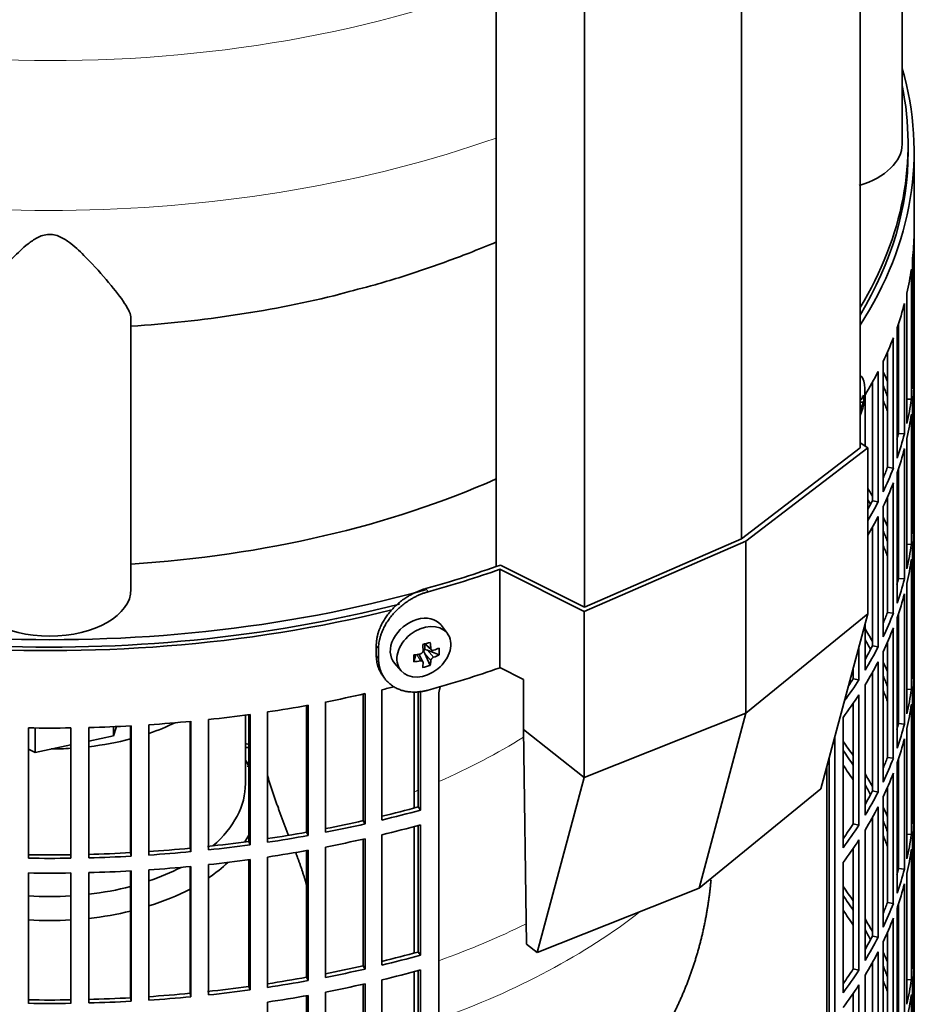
# Model space of a CAD drawing. Header units: millimetres. Extents: x 441 to 1325, y -1124 to 1309.
# Tile 6 of 26: x 1171 to 1322, y -874 to -711. Entities that reach past the tile are written whole.
import ezdxf

# ---------------------------------------------------------------- set-up
doc = ezdxf.new("R2010")
doc.units = ezdxf.units.MM
for name, color, linetype in [('LOW_334-1', 7, 'Continuous'), ('M5X8_UNI7687', 7, 'Continuous'), ('VSI184-254_GIUNT', 7, 'Continuous'), ('VSI344-454_FILTR', 7, 'Continuous'), ('VSI344-454_SUPPO', 7, 'Continuous'), ('VSI344-454_TERMI', 7, 'Continuous'), ('VSI344_DIFFUSORE', 7, 'Continuous')]:
    doc.layers.add(name, color=color, linetype=linetype)

# ---------------------------------------------------------------- blocks, each defined once
blk = doc.blocks.new('SE4')
at = {"layer": 'LOW_334-1', "color": 7, "linetype": 'Continuous', "lineweight": 35}
for p, q in [((1310.44, -782.12), (1310.44, -585.48)), ((1290.78, -797.18), (1290.78, -600.31)), ((1250.02, -604.9), (1250.02, -801.81)), ((1264.69, -808.53), (1264.69, -611.66))]:
    blk.add_line(p, q, dxfattribs=at)
at = {"layer": 'M5X8_UNI7687', "color": 7, "linetype": 'Continuous', "lineweight": 35}
for p, q in [((1310.44, -770.14), (1310.44, -770.14)), ((1310.44, -774.03), (1310.65, -774.06)), ((1311.04, -774.49), (1310.44, -774.52)), ((1241.95, -812.94), (1240.95, -811.59)), ((1238.14, -814.66), (1239.31, -815.66)), ((1238.22, -814.72), (1238.22, -815.6)), ((1236.35, -817.61), (1236.7, -816.43)), ((1237.88, -817.6), (1237.18, -816.35)), ((1239.09, -818.21), (1238.19, -816.24)), ((1240.58, -816.47), (1238.64, -815.71)), ((1233.17, -817.87), (1234.28, -819.13))]:
    blk.add_line(p, q, dxfattribs=at)
at = {"layer": 'M5X8_UNI7687', "color": 4, "linetype": 'Continuous', "lineweight": 9}
for p, q in [((1310.44, -773.82), (1310.53, -773.83)), ((1310.44, -775.05), (1310.75, -775.14)), ((1310.53, -775.81), (1310.44, -775.78)), ((1238.26, -814.62), (1239.19, -815.42)), ((1237.46, -817.45), (1236.87, -816.4)), ((1239.19, -817.39), (1238.19, -816.24)), ((1238.64, -815.71), (1239.65, -816.86))]:
    blk.add_line(p, q, dxfattribs=at)
at = {"layer": 'M5X8_UNI7687', "color": 7, "linetype": 'Continuous', "lineweight": 35}
blk.add_arc((1301.26, -772.78), 10, 336.6187, 6.9701, dxfattribs=at)
for centre, major_axis, ratio, start_param, end_param in [((1309.15, -774.9), (-1.28, -4.76), 0.345066, 2.435688, 3.131374), ((1301.21, -772.86), (8.46, -5.33), 0.767256, 0.571643, 0.637478), ((1301.27, -772.91), (9.95, 0.94), 0.545079, -0.368205, -0.253645), ((1301.27, -772.65), (9.95, -0.99), 0.605228, 6.0268, 6.141359), ((1301.97, -774.92), (8.79, 2.9), 0.802083, 5.949712, 6.099404), ((1301.21, -772.86), (8.46, -5.33), 0.767256, 0.263551, 0.329385), ((1236.99, -814.64), (3.89, 3.14), 0.739997, 0, 3.172175), ((1236.99, -814.64), (3.89, 3.14), 0.739997, 6.252603, 6.283185), ((1235.3, -815.05), (8.97, 2.29), 0.035701, -1.293098, -1.143406), ((1234.51, -811.37), (2.06, -9.79), 0.279258, 1.046834, 1.161394), ((1238.44, -815.9), (0.391, 0.312), 0.744948, 1.56038, 2.087178), ((1238.64, -816.12), (-0.837, 0.408), 0.40333, 4.914112, 5.432313), ((1234.23, -811.44), (3.16, -9.49), 0.408248, 1.007206, 1.121766), ((1234.37, -811.53), (9.99, 0.43), 0.510658, -1.036687, -0.922127), ((1232.52, -813.3), (6.65, -6.44), 0.71261, 0.529363, 0.679055), ((1238.08, -811.81), (-1.01, -9.2), 0.152739, -1.021742, -0.87205), ((1234.37, -811.53), (9.99, 0.43), 0.510658, -1.393505, -1.278945), ((1238.64, -816.12), (-0.449, 0.845), 0.482969, 0.934611, 1.452812), ((1234.37, -811.28), (9.99, -0.48), 0.639648, -0.984117, -0.869557), ((1234.37, -811.28), (9.99, -0.48), 0.639648, -1.340934, -1.226375), ((1234.51, -811.37), (2.06, -9.79), 0.279258, 0.690017, 0.804576), ((1235.3, -810.05), (7.61, -5.28), 0.901051, 5.557555, 5.707247), ((1234.23, -811.44), (3.16, -9.49), 0.408248, 0.650389, 0.764948)]:
    blk.add_ellipse(centre, major_axis=major_axis, ratio=ratio, start_param=start_param, end_param=end_param, dxfattribs=at)
blk.add_ellipse((1238.04, -815.95), major_axis=(-3.84, -3.1), ratio=0.739997, dxfattribs=at)
for points in [[(1310.53, -773.83), (1310.54, -773.85), (1310.54, -773.88), (1310.55, -773.91), (1310.56, -773.94), (1310.57, -773.97), (1310.58, -774), (1310.59, -774.02), (1310.6, -774.04), (1310.62, -774.05), (1310.63, -774.06), (1310.65, -774.06), (1310.67, -774.06), (1310.68, -774.05), (1310.7, -774.04), (1310.71, -774.03), (1310.73, -774.01), (1310.74, -773.99), (1310.75, -773.98)], [(1310.75, -775.14), (1310.74, -775.15), (1310.73, -775.17), (1310.71, -775.2), (1310.7, -775.24), (1310.68, -775.27), (1310.67, -775.31), (1310.65, -775.36), (1310.63, -775.4), (1310.62, -775.45), (1310.6, -775.5), (1310.59, -775.55), (1310.58, -775.59), (1310.57, -775.64), (1310.56, -775.68), (1310.55, -775.72), (1310.54, -775.76), (1310.54, -775.79), (1310.53, -775.81)], [(1239.19, -815.42), (1239.2, -815.43), (1239.2, -815.46), (1239.21, -815.5), (1239.22, -815.54), (1239.24, -815.57), (1239.26, -815.6), (1239.28, -815.63), (1239.31, -815.66), (1239.34, -815.68), (1239.37, -815.7), (1239.41, -815.71), (1239.44, -815.72), (1239.48, -815.73), (1239.52, -815.73), (1239.56, -815.73), (1239.6, -815.72), (1239.63, -815.71), (1239.65, -815.7)], [(1237.46, -816.29), (1237.47, -816.29), (1237.51, -816.28), (1237.55, -816.27), (1237.59, -816.25), (1237.64, -816.23), (1237.68, -816.2), (1237.71, -816.17), (1237.75, -816.14), (1237.78, -816.1), (1237.82, -816.06), (1237.84, -816.02), (1237.86, -815.98), (1237.88, -815.94), (1237.89, -815.9), (1237.9, -815.85), (1237.91, -815.81), (1237.91, -815.78), (1237.91, -815.77)], [(1239.65, -816.86), (1239.63, -816.87), (1239.6, -816.88), (1239.56, -816.9), (1239.52, -816.92), (1239.48, -816.95), (1239.44, -816.98), (1239.41, -817.01), (1239.37, -817.05), (1239.34, -817.08), (1239.31, -817.12), (1239.28, -817.16), (1239.26, -817.2), (1239.24, -817.24), (1239.22, -817.28), (1239.21, -817.31), (1239.2, -817.35), (1239.2, -817.38), (1239.19, -817.39)], [(1237.91, -817.74), (1237.91, -817.72), (1237.91, -817.7), (1237.9, -817.67), (1237.89, -817.63), (1237.88, -817.6), (1237.86, -817.57), (1237.84, -817.55), (1237.82, -817.52), (1237.78, -817.5), (1237.75, -817.48), (1237.71, -817.47), (1237.68, -817.46), (1237.64, -817.45), (1237.59, -817.44), (1237.55, -817.44), (1237.51, -817.45), (1237.47, -817.45), (1237.46, -817.45)]]:
    blk.add_open_spline(points, degree=3, dxfattribs=at)
at = {"layer": 'VSI184-254_GIUNT', "color": 7, "linetype": 'Continuous', "lineweight": 35}
blk.add_line((1208.42, -837.83), (1208.42, -826.46), dxfattribs=at)
for centre, major_axis, start_param, end_param in [((1175.92, -813.33), (-32.5, 0), -4.180525, -4.017085), ((1175.92, -813.33), (-32.5, 0), 1.577864, 1.67924), ((1175.92, -813.33), (-32.5, 0), 1.772095, 1.997343), ((1175.92, -840.66), (-34.5, 0), 3.431632, 3.483762), ((1175.92, -837.83), (32.5, 0), 5.699123, 6.283185), ((1175.92, -840.66), (-34.5, 0), -3.493649, -3.431632), ((1175.92, -840.66), (-34.5, 0), -3.841652, -3.683371), ((1175.92, -837.83), (32.5, 0), -1.038932, -0.835386), ((1175.92, -837.83), (32.5, 0), 4.603946, 4.820832), ((1175.92, -837.83), (32.5, 0), 4.913688, 5.138936), ((1175.92, -840.66), (-34.5, 0), -4.214307, -3.970564), ((1175.92, -840.66), (-34.5, 0), 1.760279, 1.971151), ((1175.92, -840.66), (-34.5, 0), 1.468662, 1.67293)]:
    blk.add_ellipse(centre, major_axis=major_axis, ratio=0.57735, start_param=start_param, end_param=end_param, dxfattribs=at)
at = {"layer": 'VSI344-454_FILTR', "color": 7, "linetype": 'Continuous', "lineweight": 35}
for p, q in [((1319.42, -965.61), (1319.42, -732.91)), ((1319.41, -768.27), (1319.41, -746.63)), ((1319.17, -772.32), (1319.17, -750.69)), ((1318.96, -774.04), (1318.96, -752.41)), ((1318.22, -778.08), (1318.22, -756.44)), ((1317.81, -779.79), (1317.81, -758.15)), ((1316.82, -779.69), (1316.82, -761.46)), ((1316.59, -783.79), (1316.59, -762.15)), ((1315.96, -785.47), (1315.96, -763.83)), ((1314.99, -785.33), (1314.99, -766.18)), ((1314.26, -789.41), (1314.26, -767.77)), ((1319.17, -768.26), (1319.41, -768.27)), ((1313.44, -791.07), (1313.44, -769.43)), ((1312.49, -790.89), (1312.49, -771.2)), ((1319.41, -792.35), (1319.41, -770.72)), ((1311.27, -781.79), (1311.27, -773.29)), ((1318.22, -774), (1318.96, -774.04)), ((1319.17, -796.41), (1319.17, -774.77)), ((1318.96, -798.13), (1318.96, -776.49)), ((1316.82, -779.69), (1317.81, -779.79)), ((1318.22, -802.17), (1318.22, -780.53)), ((1317.81, -803.87), (1317.81, -782.24)), ((1314.99, -785.33), (1315.96, -785.47)), ((1316.59, -807.87), (1316.59, -786.24)), ((1316.82, -803.77), (1316.82, -785.54)), ((1315.96, -809.56), (1315.96, -787.92)), ((1312.49, -790.89), (1313.44, -791.07)), ((1314.99, -809.42), (1314.99, -790.27)), ((1314.26, -813.5), (1314.26, -791.86)), ((1319.17, -792.35), (1319.41, -792.35)), ((1313.44, -815.15), (1313.44, -793.52)), ((1312.49, -814.98), (1312.49, -795.29)), ((1319.41, -816.44), (1319.41, -794.8)), ((1318.22, -798.08), (1318.96, -798.13)), ((1319.17, -820.5), (1319.17, -798.86)), ((1318.96, -822.22), (1318.96, -800.58)), ((1316.82, -803.77), (1317.81, -803.87)), ((1318.22, -826.25), (1318.22, -804.62)), ((1317.81, -827.96), (1317.81, -806.32)), ((1232.69, -809), (1232.69, -809)), ((1314.99, -809.42), (1315.96, -809.56)), ((1316.59, -831.96), (1316.59, -810.32)), ((1316.82, -827.86), (1316.82, -809.63)), ((1311.27, -819.02), (1311.27, -811.36)), ((1315.96, -833.64), (1315.96, -812.01)), ((1310.25, -820.64), (1310.25, -815.16)), ((1312.49, -814.98), (1313.44, -815.15)), ((1314.99, -833.51), (1314.99, -814.35)), ((1314.26, -837.58), (1314.26, -815.95)), ((1319.17, -816.43), (1319.41, -816.44)), ((1309.32, -820.42), (1309.32, -818.63)), ((1313.44, -839.24), (1313.44, -817.6)), ((1319.41, -840.53), (1319.41, -818.89)), ((1309.32, -820.42), (1310.25, -820.64)), ((1312.49, -839.06), (1312.49, -819.37)), ((1311.27, -843.1), (1311.27, -821.47)), ((1318.22, -822.17), (1318.96, -822.22)), ((1227.95, -844), (1227.95, -822.98)), ((1228.29, -844.54), (1228.29, -822.9)), ((1231.05, -843.89), (1231.05, -822.26)), ((1237.07, -841.71), (1237.07, -822.48)), ((1237.48, -842.24), (1237.48, -822.44)), ((1240.51, -1044.49), (1240.51, -823.22)), ((1310.25, -844.72), (1310.25, -823.08)), ((1319.17, -844.58), (1319.17, -822.95)), ((1218.57, -845.91), (1218.57, -824.87)), ((1218.84, -846.46), (1218.84, -824.82)), ((1221.68, -845.93), (1221.68, -824.29)), ((1309.32, -844.51), (1309.32, -824.47)), ((1318.96, -846.3), (1318.96, -824.67)), ((1208.98, -847.43), (1208.98, -826.39)), ((1209.19, -848), (1209.19, -826.36)), ((1212.08, -847.58), (1212.08, -825.94)), ((1307.61, -848.49), (1307.61, -826.85)), ((1172.4, -850.23), (1172.4, -828.59)), ((1179.44, -850.23), (1179.44, -828.59)), ((1182.42, -850.17), (1182.42, -828.53)), ((1189.36, -849.31), (1189.36, -828.25)), ((1189.43, -849.89), (1189.43, -828.25)), ((1192.4, -849.71), (1192.4, -828.07)), ((1199.23, -848.57), (1199.23, -827.52)), ((1199.37, -849.14), (1199.37, -827.5)), ((1202.3, -848.84), (1202.3, -827.2)), ((1316.82, -827.86), (1317.81, -827.96)), ((1318.22, -850.34), (1318.22, -828.7)), ((1306.24, -1005.19), (1306.24, -830.13)), ((1317.81, -852.05), (1317.81, -830.41)), ((1305.33, -1004.95), (1305.33, -833.52)), ((1314.99, -833.51), (1315.96, -833.64)), ((1316.59, -856.05), (1316.59, -834.41)), ((1316.82, -851.95), (1316.82, -833.72)), ((1315.96, -857.73), (1315.96, -836.09)), ((1314.99, -857.59), (1314.99, -838.44)), ((1312.49, -839.06), (1313.44, -839.24)), ((1314.26, -861.67), (1314.26, -840.03)), ((1237.07, -841.71), (1237.48, -842.24)), ((1313.44, -863.33), (1313.44, -841.69)), ((1319.17, -840.52), (1319.41, -840.53)), ((1312.49, -863.15), (1312.49, -843.46)), ((1319.41, -864.61), (1319.41, -842.98)), ((1227.95, -844), (1228.29, -844.54)), ((1237.07, -865.8), (1237.07, -844.8)), ((1237.48, -866.33), (1237.48, -844.69)), ((1309.32, -844.51), (1310.25, -844.72)), ((1218.57, -845.91), (1218.84, -846.46)), ((1231.05, -867.98), (1231.05, -846.34)), ((1311.27, -867.19), (1311.27, -845.55)), ((1318.22, -846.26), (1318.96, -846.3)), ((1208.98, -847.43), (1209.19, -848)), ((1227.95, -868.08), (1227.95, -847.07)), ((1228.29, -868.63), (1228.29, -846.99)), ((1310.25, -868.81), (1310.25, -847.17)), ((1319.17, -868.67), (1319.17, -847.03)), ((1189.36, -849.31), (1189.43, -849.89)), ((1199.23, -848.57), (1199.37, -849.14)), ((1218.57, -869.99), (1218.57, -848.96)), ((1218.84, -870.55), (1218.84, -848.91)), ((1221.68, -870.02), (1221.68, -848.38)), ((1309.32, -868.59), (1309.32, -848.56)), ((1318.96, -870.39), (1318.96, -848.75)), ((1199.23, -872.66), (1199.23, -851.6)), ((1199.37, -873.23), (1199.37, -851.59)), ((1202.3, -872.93), (1202.3, -851.29)), ((1208.98, -871.52), (1208.98, -850.48)), ((1209.19, -872.08), (1209.19, -850.45)), ((1212.08, -871.67), (1212.08, -850.03)), ((1307.61, -872.57), (1307.61, -850.94)), ((1172.4, -874.32), (1172.4, -852.68)), ((1179.44, -874.32), (1179.44, -852.68)), ((1182.42, -874.26), (1182.42, -852.62)), ((1189.36, -873.4), (1189.36, -852.34)), ((1189.43, -873.97), (1189.43, -852.34)), ((1192.4, -873.79), (1192.4, -852.16)), ((1316.82, -851.95), (1317.81, -852.05)), ((1318.22, -874.43), (1318.22, -852.79)), ((1317.81, -876.13), (1317.81, -854.5)), ((1314.99, -857.59), (1315.96, -857.73)), ((1316.82, -876.03), (1316.82, -857.8)), ((1316.59, -880.13), (1316.59, -858.5)), ((1315.96, -881.82), (1315.96, -860.18)), ((1314.99, -881.68), (1314.99, -862.53)), ((1312.49, -863.15), (1313.44, -863.33)), ((1314.26, -885.76), (1314.26, -864.12)), ((1319.17, -864.61), (1319.41, -864.61)), ((1237.07, -865.8), (1237.48, -866.33)), ((1313.44, -887.41), (1313.44, -865.78)), ((1312.49, -887.24), (1312.49, -867.55)), ((1319.41, -888.7), (1319.41, -867.06)), ((1227.95, -868.08), (1228.29, -868.63)), ((1237.07, -889.89), (1237.07, -868.89)), ((1237.48, -890.42), (1237.48, -868.78)), ((1309.32, -868.59), (1310.25, -868.81)), ((1218.57, -869.99), (1218.84, -870.55)), ((1227.95, -892.17), (1227.95, -871.15)), ((1228.29, -892.71), (1228.29, -871.08)), ((1231.05, -892.07), (1231.05, -870.43)), ((1311.27, -891.28), (1311.27, -869.64)), ((1318.22, -870.34), (1318.96, -870.39)), ((1319.17, -892.76), (1319.17, -871.12)), ((1199.23, -872.66), (1199.37, -873.23)), ((1208.98, -871.52), (1209.19, -872.08)), ((1221.68, -894.1), (1221.68, -872.46)), ((1309.32, -892.68), (1309.32, -872.65)), ((1310.25, -892.9), (1310.25, -871.26)), ((1318.96, -894.48), (1318.96, -872.84)), ((1189.36, -873.4), (1189.43, -873.97)), ((1212.08, -895.75), (1212.08, -874.12)), ((1218.57, -894.08), (1218.57, -873.05)), ((1218.84, -894.63), (1218.84, -873))]:
    blk.add_line(p, q, dxfattribs=at)
for centre, radius, start, end in [((1175.92, -580.12), 248.5, 269.189, 270.811), ((1175.92, -602.91), 246.77, 269.1833, 270.8167), ((1175.92, -601.75), 248.5, 269.189, 270.811), ((1175.92, -604.2), 248.5, 269.189, 270.811), ((1175.92, -627), 246.77, 269.1833, 270.8167), ((1175.92, -625.84), 248.5, 269.189, 270.811)]:
    blk.add_arc(centre, radius, start, end, dxfattribs=at)
for centre, major_axis, start_param, end_param in [((1175.92, -732.91), (143.5, 0), 2.974441, 5.119162), ((1175.92, -732.91), (-143.5, 0), 2.78597, 3.308744), ((1175.92, -732.91), (142.5, 0), 3.141593, 5.132142), ((1175.92, -732.91), (-142.5, 0), 2.805373, 3.141593), ((1175.92, -745.77), (143.5, 0), 6.223771, 6.272786), ((1175.92, -745.77), (143.5, 0), -0.129227, -0.080212), ((1175.92, -745.77), (143.5, 0), -0.199041, -0.150025), ((1175.92, -745.77), (143.5, 0), -0.268854, -0.219838), ((1175.92, -767.4), (143.5, 0), 6.223771, 6.272786), ((1175.92, -745.77), (143.5, 0), -0.338667, -0.289652), ((1175.92, -791.49), (143.5, 0), 0.248961, 0.268854), ((1175.92, -769.85), (143.5, 0), 6.223771, 6.272786), ((1175.92, -791.49), (142.5, 0), 0.219666, 0.24208), ((1175.92, -793.94), (142.5, 0), 0.219666, 0.24208), ((1175.92, -767.4), (143.5, 0), -0.129227, -0.080212), ((1175.92, -791.49), (143.5, 0), 0.190538, 0.199041), ((1175.92, -769.85), (143.5, 0), -0.129227, -0.080212), ((1175.92, -767.4), (142.5, 0), -0.161977, -0.149853), ((1175.92, -791.49), (142.5, 0), 0.149853, 0.160574), ((1175.92, -767.4), (143.5, 0), -0.199041, -0.150025), ((1175.92, -769.85), (143.5, 0), -0.199041, -0.150025), ((1175.92, -767.4), (142.5, 0), -0.24208, -0.219666), ((1175.92, -767.4), (143.5, 0), -0.268854, -0.219838), ((1175.92, -815.58), (143.5, 0), 0.312025, 0.328921), ((1175.92, -769.85), (143.5, 0), -0.268854, -0.219838), ((1175.92, -815.58), (142.5, 0), 0.297119, 0.307699), ((1175.92, -767.4), (142.5, 0), -0.307699, -0.28948), ((1175.92, -767.4), (143.5, 0), -0.328921, -0.289652), ((1175.92, -791.49), (143.5, 0), 6.223771, 6.272786), ((1175.92, -769.85), (143.5, 0), -0.328921, -0.289652), ((1175.92, -815.58), (143.5, 0), 0.248961, 0.268854), ((1175.92, -815.58), (142.5, 0), 0.219666, 0.24208), ((1175.92, -793.94), (143.5, 0), 6.223771, 6.272786), ((1175.92, -818.03), (142.5, 0), 0.219666, 0.24208), ((1175.92, -815.58), (143.5, 0), 0.190538, 0.199041), ((1175.92, -791.49), (143.5, 0), -0.129227, -0.080212), ((1175.92, -793.94), (143.5, 0), -0.129227, -0.080212), ((1175.92, -815.58), (142.5, 0), 0.149853, 0.160574), ((1175.92, -791.49), (142.5, 0), -0.161977, -0.149853), ((1175.92, -791.49), (143.5, 0), -0.199041, -0.150025), ((1175.92, -793.94), (143.5, 0), -0.199041, -0.150025), ((1175.92, -791.49), (142.5, 0), -0.24208, -0.219666), ((1175.92, -791.49), (143.5, 0), -0.268854, -0.219838), ((1175.92, -839.66), (143.5, 0), 0.312025, 0.338667), ((1175.92, -793.94), (143.5, 0), -0.268854, -0.219838), ((1175.92, -839.66), (142.5, 0), 0.297119, 0.318145), ((1175.92, -791.49), (142.5, 0), -0.318145, -0.28948), ((1175.92, -791.49), (143.5, 0), -0.338667, -0.289652), ((1175.92, -815.58), (143.5, 0), 6.223771, 6.272786), ((1175.92, -793.94), (143.5, 0), -0.338667, -0.289652), ((1175.92, -839.66), (143.5, 0), 0.248961, 0.268854), ((1175.92, -818.03), (143.5, 0), 6.223771, 6.272786), ((1175.92, -791.49), (142.5, 0), -0.375006, -0.359293), ((1175.92, -839.66), (142.5, 0), 0.219666, 0.24208), ((1175.92, -745.77), (143.5, 0), -1.176432, -1.1611), ((1175.92, -791.49), (143.5, 0), -0.404076, -0.359465), ((1175.92, -815.58), (143.5, 0), -0.129227, -0.080212), ((1175.92, -745.77), (143.5, 0), -1.246245, -1.197216), ((1175.92, -793.94), (143.5, 0), -0.40848, -0.359465), ((1175.92, -842.11), (142.5, 0), 0.219666, 0.24208), ((1175.92, -839.66), (143.5, 0), 0.190538, 0.199041), ((1175.92, -745.77), (143.5, 0), -1.316058, -1.267029), ((1175.92, -818.03), (143.5, 0), -0.129227, -0.080212), ((1175.92, -745.77), (143.5, 0), -1.385871, -1.336842), ((1175.92, -839.66), (142.5, 0), 0.149853, 0.160574), ((1175.92, -745.77), (143.5, 0), 4.757688, 4.806717), ((1175.92, -745.77), (143.5, 0), -1.455685, -1.406655), ((1175.92, -815.58), (142.5, 0), -0.161977, -0.149853), ((1175.92, -815.58), (143.5, 0), -0.199041, -0.150025), ((1175.92, -911.92), (143.5, 0), 1.336842, 1.342333), ((1175.92, -911.92), (142.5, 0), 1.33667, 1.340701), ((1175.92, -863.75), (143.5, 0), 0.37741, 0.40848), ((1175.92, -818.03), (143.5, 0), -0.199041, -0.150025), ((1175.92, -863.75), (142.5, 0), 0.359293, 0.39195), ((1175.92, -815.58), (142.5, 0), -0.24208, -0.219666), ((1175.92, -815.58), (143.5, 0), -0.268854, -0.219838), ((1175.92, -914.37), (142.5, 0), 1.33667, 1.339301), ((1175.92, -866.2), (142.5, 0), 0.359293, 0.39195), ((1175.92, -863.75), (143.5, 0), 0.312025, 0.338667), ((1175.92, -818.03), (143.5, 0), -0.268854, -0.219838), ((1175.92, -863.75), (142.5, 0), 0.297119, 0.318145), ((1175.92, -815.58), (142.5, 0), -0.318145, -0.28948), ((1175.92, -815.58), (143.5, 0), -0.338667, -0.289652), ((1175.92, -767.4), (142.5, 0), -1.17351, -1.127231), ((1175.92, -818.03), (143.5, 0), -0.338667, -0.289652), ((1175.92, -863.75), (143.5, 0), 0.248961, 0.268854), ((1175.92, -839.66), (143.5, 0), 6.223771, 6.272786), ((1175.92, -767.4), (143.5, 0), -1.176432, -1.127403), ((1175.92, -842.11), (143.5, 0), 6.223771, 6.272786), ((1175.92, -767.4), (142.5, 0), -1.243883, -1.197044), ((1175.92, -767.4), (143.5, 0), -1.246245, -1.197216), ((1175.92, -769.85), (143.5, 0), -1.176432, -1.127403), ((1175.92, -815.58), (142.5, 0), -0.39195, -0.359293), ((1175.92, -815.58), (143.5, 0), -0.40848, -0.359465), ((1175.92, -863.75), (142.5, 0), 0.219666, 0.24208), ((1175.92, -767.4), (142.5, 0), -1.314231, -1.266857), ((1175.92, -767.4), (143.5, 0), -1.316058, -1.267029), ((1175.92, -866.2), (142.5, 0), 0.219666, 0.24208), ((1175.92, -839.66), (143.5, 0), -0.129227, -0.080212), ((1175.92, -767.4), (142.5, 0), -1.386044, -1.33667), ((1175.92, -767.4), (143.5, 0), -1.385871, -1.336842), ((1175.92, -769.85), (143.5, 0), -1.246245, -1.197216), ((1175.92, -818.03), (143.5, 0), -0.40848, -0.359465), ((1175.92, -863.75), (143.5, 0), 0.190538, 0.199041), ((1175.92, -767.4), (142.5, 0), 4.757515, 4.806889), ((1175.92, -767.4), (143.5, 0), 4.757688, 4.806717), ((1175.92, -767.4), (142.5, 0), -1.455857, -1.406483), ((1175.92, -767.4), (143.5, 0), -1.455685, -1.406655), ((1175.92, -769.85), (143.5, 0), -1.316058, -1.267029), ((1175.92, -842.11), (143.5, 0), -0.129227, -0.080212), ((1175.92, -769.85), (143.5, 0), -1.455685, -1.406655), ((1175.92, -769.85), (143.5, 0), -1.385871, -1.336842), ((1175.92, -863.75), (142.5, 0), 0.149853, 0.160574), ((1175.92, -769.85), (143.5, 0), 4.757688, 4.806717), ((1175.92, -839.66), (142.5, 0), -0.161977, -0.149853), ((1175.92, -839.66), (143.5, 0), -0.199041, -0.150025), ((1175.92, -842.11), (143.5, 0), -0.199041, -0.150025), ((1175.92, -887.84), (143.5, 0), 0.37741, 0.40848), ((1175.92, -887.84), (142.5, 0), 0.359293, 0.39195), ((1175.92, -839.66), (142.5, 0), -0.24208, -0.219666), ((1175.92, -839.66), (143.5, 0), -0.268854, -0.219838), ((1175.92, -890.29), (142.5, 0), 0.359293, 0.39195), ((1175.92, -887.84), (143.5, 0), 0.312025, 0.338667), ((1175.92, -842.11), (143.5, 0), -0.268854, -0.219838), ((1175.92, -887.84), (142.5, 0), 0.297119, 0.318145), ((1175.92, -839.66), (142.5, 0), -0.318145, -0.28948), ((1175.92, -839.66), (143.5, 0), -0.338667, -0.289652), ((1175.92, -863.75), (143.5, 0), 6.223771, 6.272786), ((1175.92, -791.49), (142.5, 0), -1.17351, -1.127231), ((1175.92, -791.49), (143.5, 0), -1.176432, -1.127403), ((1175.92, -842.11), (143.5, 0), -0.338667, -0.289652), ((1175.92, -887.84), (143.5, 0), 0.248961, 0.268854), ((1175.92, -866.2), (143.5, 0), 6.223771, 6.272786), ((1175.92, -791.49), (142.5, 0), -1.243883, -1.197044), ((1175.92, -791.49), (143.5, 0), -1.246245, -1.197216), ((1175.92, -793.94), (143.5, 0), -1.176432, -1.127403), ((1175.92, -839.66), (142.5, 0), -0.39195, -0.359293), ((1175.92, -839.66), (143.5, 0), -0.40848, -0.359465), ((1175.92, -887.84), (142.5, 0), 0.219666, 0.24208), ((1175.92, -791.49), (142.5, 0), -1.314231, -1.266857), ((1175.92, -791.49), (143.5, 0), -1.316058, -1.267029), ((1175.92, -793.94), (143.5, 0), -1.246245, -1.197216), ((1175.92, -890.29), (142.5, 0), 0.219666, 0.24208), ((1175.92, -863.75), (143.5, 0), -0.129227, -0.080212), ((1175.92, -791.49), (142.5, 0), -1.455857, -1.406483), ((1175.92, -791.49), (142.5, 0), -1.386044, -1.33667), ((1175.92, -791.49), (143.5, 0), -1.385871, -1.336842), ((1175.92, -842.11), (143.5, 0), -0.40848, -0.359465), ((1175.92, -887.84), (143.5, 0), 0.190538, 0.199041), ((1175.92, -866.2), (143.5, 0), -0.129227, -0.080212), ((1175.92, -791.49), (142.5, 0), 4.757515, 4.806889), ((1175.92, -791.49), (143.5, 0), 4.757688, 4.806717), ((1175.92, -791.49), (143.5, 0), -1.455685, -1.406655), ((1175.92, -793.94), (143.5, 0), -1.316058, -1.267029)]:
    blk.add_ellipse(centre, major_axis=major_axis, ratio=0.57735, start_param=start_param, end_param=end_param, dxfattribs=at)
blk.add_open_spline([(1240.51, -823.22), (1240.51, -823.16), (1240.51, -823.04), (1240.52, -822.86), (1240.54, -822.68), (1240.57, -822.49), (1240.61, -822.31), (1240.66, -822.12), (1240.71, -821.94), (1240.76, -821.79), (1240.79, -821.7), (1240.8, -821.67)], degree=3, knots=[0, 0, 0, 0, 0.027983, 0.0557899, 0.0834734, 0.1110867, 0.1386835, 0.1663177, 0.1940428, 0.2219119, 0.2331855, 0.2331855, 0.2331855, 0.2331855], dxfattribs=at)
at = {"layer": 'VSI344-454_SUPPO', "color": 7, "linetype": 'Continuous', "lineweight": 35}
for p, q in [((1318.42, -732.91), (1318.42, -731.68)), ((1236.4, -841.9), (1236.4, -822.54)), ((1173.51, -832.65), (1173.51, -828.61)), ((1186.53, -829.91), (1187, -828.37)), ((1186.53, -829.91), (1186.53, -828.39)), ((1182.42, -830.78), (1186.53, -829.91)), ((1173.51, -832.65), (1179.44, -831.4)), ((1172.4, -832.11), (1173.51, -832.65)), ((1208.79, -835.05), (1208.98, -834.12)), ((1304.95, -1009.1), (1304.95, -834.94)), ((1236.4, -865.99), (1236.4, -844.99)), ((1236.4, -890.07), (1236.4, -869.07))]:
    blk.add_line(p, q, dxfattribs=at)
for major_axis, start_param, end_param in [((142.5, 0), 3.023053, 5.165524), ((-142.5, 0), 2.805373, 3.260132)]:
    blk.add_ellipse((1175.92, -731.68), major_axis=major_axis, ratio=0.57735, start_param=start_param, end_param=end_param, dxfattribs=at)
at = {"layer": 'VSI344-454_SUPPO', "color": 4, "linetype": 'Continuous', "lineweight": 9}
for centre, major_axis, start_param, end_param in [((1175.92, -788.25), (106.99, 0), -0.922642, -0.744899), ((1175.92, -788.25), (106.99, 0), -0.96998, -0.962313), ((1175.92, -817.17), (122, 0), 5.270305, 5.645632), ((1175.92, -807.49), (122, 0), -1.012881, -0.865102)]:
    blk.add_ellipse(centre, major_axis=major_axis, ratio=0.57735, start_param=start_param, end_param=end_param, dxfattribs=at)
at = {"layer": 'VSI344-454_SUPPO', "color": 7, "linetype": 'Continuous', "lineweight": 35}
blk.add_open_spline([(1212.06, -836.49), (1213.7, -841.71), (1215.59, -846.45)], degree=2, dxfattribs=at)
for points, knots in [([(1216.72, -849.21), (1217.5, -851.17), (1218.16, -853.33), (1218.39, -854.1), (1218.61, -854.88)], [0.047479, 0.047479, 0.047479, 0.25, 0.25, 0.3209851, 0.3209851, 0.3209851]), ([(1285.7, -853.84), (1285.48, -856.3), (1285.08, -858.7), (1284.18, -864.15), (1282.4, -869.2), (1280.62, -874.26), (1277.98, -878.86), (1275.36, -883.43), (1271.92, -887.46)], [0.1395028, 0.1395028, 0.1395028, 0.25, 0.25, 0.5, 0.5, 0.75, 0.75, 1, 1, 1])]:
    blk.add_open_spline(points, degree=2, knots=knots, dxfattribs=at)
at = {"layer": 'VSI344-454_TERMI', "color": 7, "linetype": 'Continuous', "lineweight": 35}
for p, q in [((1311.73, -782.09), (1310.44, -781.24)), ((1310.44, -782.12), (1290.78, -797.18)), ((1291.49, -797.59), (1311.73, -782.09)), ((1311.73, -809.65), (1311.73, -782.09)), ((1264.64, -809.27), (1291.49, -797.59)), ((1290.78, -797.18), (1264.69, -808.53)), ((1291.49, -826.17), (1291.49, -797.59)), ((1250.67, -802.26), (1264.64, -809.27)), ((1250.67, -818.59), (1250.67, -802.26)), ((1264.69, -808.53), (1250.78, -801.55)), ((1264.64, -836.83), (1264.64, -809.27)), ((1291.49, -826.17), (1311.73, -809.65)), ((1311.73, -809.65), (1303.94, -838.7)), ((1230.13, -814.92), (1230.13, -816.56)), ((1230.51, -815.46), (1230.51, -817.09)), ((1250.67, -818.59), (1254.55, -820.54)), ((1231.12, -819.79), (1231.49, -820.32)), ((1254.55, -828.84), (1254.55, -820.54)), ((1264.64, -836.83), (1291.49, -826.17)), ((1291.49, -826.17), (1283.71, -855.22)), ((1254.55, -828.84), (1264.64, -836.83)), ((1255.09, -864.49), (1254.55, -828.84)), ((1264.64, -836.83), (1256.86, -865.88)), ((1303.94, -838.7), (1283.71, -855.22)), ((1283.71, -855.22), (1256.86, -865.88)), ((1256.86, -865.88), (1255.09, -864.49))]:
    blk.add_line(p, q, dxfattribs=at)
at = {"layer": 'VSI344-454_TERMI', "color": 4, "linetype": 'Continuous', "lineweight": 9}
for p, q in [((1238.36, -805.46), (1238.74, -806)), ((1230.13, -814.92), (1230.51, -815.46)), ((1230.51, -817.09), (1230.13, -816.56))]:
    blk.add_line(p, q, dxfattribs=at)
at = {"layer": 'VSI344-454_TERMI', "color": 7, "linetype": 'Continuous', "lineweight": 35}
for centre, major_axis, start_param, end_param in [((1175.92, -730.87), (143.5, 0), -1.120604, -1.022004), ((1175.92, -730.87), (144.5, 0), -1.121039, -1.027077), ((1175.92, -747.2), (144.5, 0), -1.121039, -1.027077)]:
    blk.add_ellipse(centre, major_axis=major_axis, ratio=0.57735, start_param=start_param, end_param=end_param, dxfattribs=at)
for points, knots in [([(1230.13, -814.92), (1230.14, -814.84), (1230.14, -814.68), (1230.15, -814.44), (1230.17, -814.19), (1230.2, -813.95), (1230.24, -813.7), (1230.29, -813.45), (1230.35, -813.21), (1230.42, -812.96), (1230.49, -812.71), (1230.57, -812.46), (1230.67, -812.21), (1230.83, -811.79), (1231.1, -811.22), (1231.52, -810.5), (1232.01, -809.8), (1232.56, -809.13), (1233.16, -808.5), (1233.81, -807.9), (1234.51, -807.35), (1235.15, -806.91), (1235.74, -806.56), (1236.25, -806.28), (1236.77, -806.03), (1237.3, -805.81), (1237.83, -805.62), (1238.18, -805.51), (1238.36, -805.46)], [0, 0, 0, 0, 0.020995, 0.041891, 0.062709, 0.083472, 0.104202, 0.124923, 0.145657, 0.166426, 0.187253, 0.20816, 0.229169, 0.250303, 0.312364, 0.374597, 0.437423, 0.499973, 0.562511, 0.625344, 0.687552, 0.749622, 0.791751, 0.833482, 0.874992, 0.916462, 0.958072, 1, 1, 1, 1]), ([(1238.74, -806), (1238.65, -806.02), (1238.47, -806.07), (1238.21, -806.16), (1237.94, -806.25), (1237.68, -806.35), (1237.41, -806.46), (1237.15, -806.57), (1236.89, -806.69), (1236.63, -806.82), (1236.38, -806.95), (1236.12, -807.1), (1235.87, -807.24), (1235.45, -807.5), (1234.88, -807.89), (1234.19, -808.44), (1233.54, -809.03), (1232.94, -809.67), (1232.39, -810.34), (1231.9, -811.04), (1231.48, -811.76), (1231.17, -812.41), (1230.95, -812.99), (1230.79, -813.49), (1230.67, -813.99), (1230.58, -814.48), (1230.52, -814.97), (1230.52, -815.3), (1230.51, -815.46)], [0, 0, 0, 0, 0.021016, 0.041931, 0.062766, 0.083544, 0.104287, 0.125018, 0.14576, 0.166534, 0.187364, 0.208272, 0.22928, 0.250409, 0.312471, 0.374687, 0.437512, 0.500059, 0.562597, 0.625436, 0.687652, 0.74973, 0.791863, 0.833589, 0.875085, 0.916531, 0.95811, 1, 1, 1, 1]), ([(1231.11, -819.78), (1230.99, -819.6), (1230.79, -819.29), (1230.57, -818.82), (1230.41, -818.39), (1230.29, -817.95), (1230.2, -817.5), (1230.14, -817.04), (1230.14, -816.72), (1230.13, -816.56)], [0.6886179, 0.6886179, 0.6886179, 0.6886179, 0.7497301, 0.7918632, 0.8335888, 0.8750846, 0.9165311, 0.9581098, 1, 1, 1, 1]), ([(1230.51, -817.09), (1230.51, -817.17), (1230.52, -817.33), (1230.53, -817.57), (1230.55, -817.8), (1230.58, -818.04), (1230.62, -818.26), (1230.67, -818.49), (1230.73, -818.71), (1230.79, -818.92), (1230.87, -819.14), (1230.95, -819.35), (1231.05, -819.55), (1231.21, -819.89), (1231.48, -820.33), (1231.9, -820.85), (1232.39, -821.31), (1232.94, -821.71), (1233.54, -822.05), (1234.19, -822.31), (1234.88, -822.51), (1235.53, -822.61), (1236.12, -822.65), (1236.63, -822.66), (1237.15, -822.63), (1237.68, -822.56), (1238.21, -822.47), (1238.56, -822.37), (1238.74, -822.33)], [0, 0, 0, 0, 0.020995, 0.041891, 0.062709, 0.083472, 0.104202, 0.124923, 0.145657, 0.166425, 0.187252, 0.208159, 0.229169, 0.250303, 0.312364, 0.374597, 0.437423, 0.499974, 0.562512, 0.625346, 0.687554, 0.749624, 0.791753, 0.833484, 0.874994, 0.916463, 0.958072, 1, 1, 1, 1])]:
    blk.add_open_spline(points, degree=3, knots=knots, dxfattribs=at)
at = {"layer": 'VSI344_DIFFUSORE', "color": 7, "linetype": 'Continuous', "lineweight": 35}
for p, q in [((1317.42, -731.68), (1317.42, -668.36)), ((1189.42, -805.58), (1189.42, -760.59))]:
    blk.add_line(p, q, dxfattribs=at)
at = {"layer": 'VSI344_DIFFUSORE', "color": 4, "linetype": 'Continuous', "lineweight": 9}
for centre, major_axis, start_param, end_param in [((1175.92, -638.96), (136.58, 0), 2.762059, 5.285895), ((1175.92, -660.64), (-142.13, 0), 0.048819, 2.119254)]:
    blk.add_ellipse(centre, major_axis=major_axis, ratio=0.57735, start_param=start_param, end_param=end_param, dxfattribs=at)
at = {"layer": 'VSI344_DIFFUSORE', "color": 7, "linetype": 'Continuous', "lineweight": 35}
for centre, major_axis, start_param, end_param in [((1303.92, -731.68), (-13.5, 0), 2.064509, 3.141604), ((1175.92, -692.19), (121.5, 0), 4.82373, 5.120197), ((1175.92, -731.68), (121.5, 0), 4.82373, 5.368326), ((1175.92, -805.58), (13.5, 0), 3.141593, 6.283185)]:
    blk.add_ellipse(centre, major_axis=major_axis, ratio=0.57735, start_param=start_param, end_param=end_param, dxfattribs=at)
for points, knots in [([(1189.42, -760.59), (1189.42, -759.94), (1189.02, -759.12), (1187.71, -757.11), (1186.79, -755.94), (1184.63, -753.36), (1183.38, -751.94), (1181.14, -749.67), (1180.34, -748.89), (1178.94, -747.8), (1178.43, -747.45), (1177.26, -746.86), (1176.55, -746.64), (1175.1, -746.68), (1174.42, -746.93), (1173.28, -747.53), (1172.79, -747.88), (1171.4, -748.98), (1170.61, -749.75), (1168.42, -751.98), (1167.16, -753.42), (1165.01, -755.98), (1164.12, -757.12), (1162.83, -759.11), (1162.42, -759.95), (1162.42, -760.59)], [0, 0, 0, 0, 0.125, 0.125, 0.25, 0.25, 0.375, 0.375, 0.4375, 0.4375, 0.46875, 0.46875, 0.5, 0.5, 0.53125, 0.53125, 0.5625, 0.5625, 0.625, 0.625, 0.75, 0.75, 0.875, 0.875, 1, 1, 1, 1]), ([(1224.05, -756.56), (1226.22, -756.01), (1230.56, -754.91), (1237.93, -752.6), (1244.47, -750.2), (1248.59, -748.55), (1250.07, -747.92)], [0, 0, 0, 0, 0.1885258, 0.446273, 0.7055788, 0.8588882, 0.8588882, 0.8588882, 0.8588882])]:
    blk.add_open_spline(points, degree=3, knots=knots, dxfattribs=at)

msp = doc.modelspace()

# ---------------------------------------------------------------- block references
msp.add_blockref('SE4', (0, 0))

doc.saveas('drawing.dxf')
